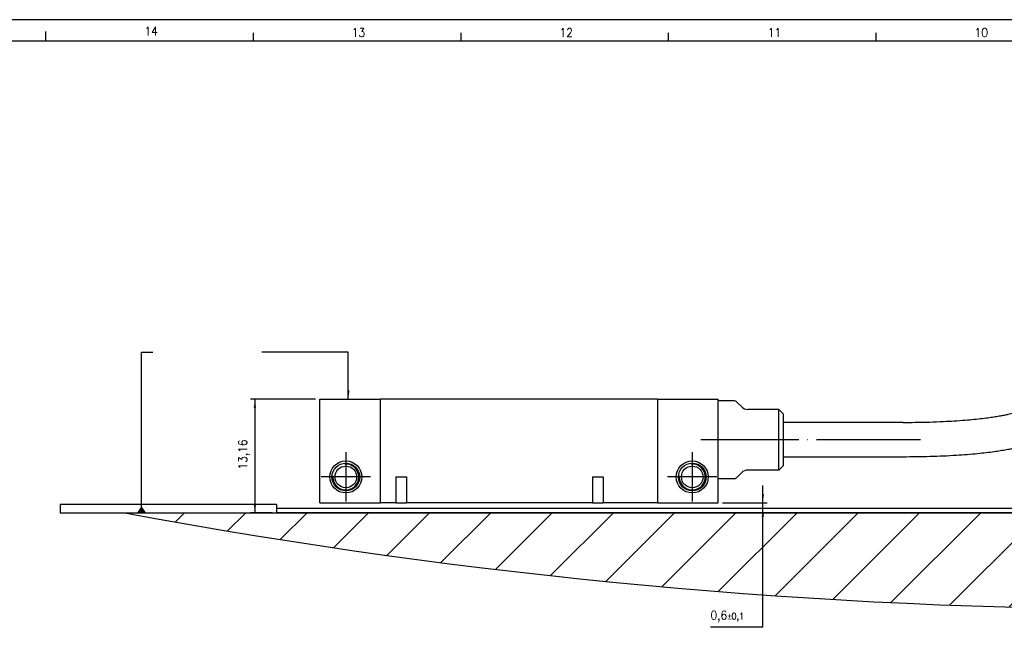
# Model space of a CAD drawing. Header units: millimetres. Extents: x -235 to 1545, y -109 to 485.
# Tile 5 of 17: x -77 to 150, y 344 to 485. Entities that reach past the tile are written whole.
import ezdxf

# ---------------------------------------------------------------- set-up
doc = ezdxf.new("R2010")
doc.units = ezdxf.units.MM
doc.linetypes.add('DOT_CENTER', pattern=[14, 12, -1, 0, -1])
doc.layers.add('1', color=7, linetype='Continuous')
doc.styles.add('CONVERTER_11', font='txt.shx', dxfattribs={"width": 0.9})
doc.dimstyles.new('ME10_DIM_13', dxfattribs={"dimtxt": 1, "dimasz": 1, "dimexe": 0.5, "dimexo": 0.5, "dimgap": 0.5, "dimtad": 1, "dimdsep": 46, "dimtxsty": 'CONVERTER_11', "dimsah": 1, "dimcen": 0.09, "dimclrd": 2, "dimclre": 2, "dimclrt": 2, "dimadec": 0, "dimazin": 0, "dimtfac": 1, "dimtdec": 4, "dimtix": 1, "dimtmove": 0, "dimatfit": 3, "dimfxl": 1, "dimtolj": 1, "dimtzin": 0, "dimarcsym": 0})
doc.dimstyles.new('ME10_DIM_14', dxfattribs={"dimtxt": 1, "dimasz": 1, "dimexe": 0.5, "dimexo": 0.5, "dimgap": 0.5, "dimtad": 1, "dimtih": 1, "dimtoh": 1, "dimdsep": 46, "dimtxsty": 'CONVERTER_11', "dimsah": 1, "dimcen": 0.09, "dimclrd": 2, "dimclre": 2, "dimclrt": 2, "dimadec": 0, "dimazin": 0, "dimtol": 1, "dimtp": 0.1, "dimtm": 0.1, "dimtfac": 0.75, "dimtdec": 0, "dimtix": 1, "dimtmove": 1, "dimatfit": 3, "dimfxl": 1, "dimtolj": 1, "dimtzin": 0, "dimarcsym": 0})
doc.dimstyles.get("Standard").update_dxf_attribs({"dimtxt": 0.18, "dimasz": 0.18, "dimexe": 0.18, "dimexo": 0.0625, "dimgap": 0.09, "dimtad": 0, "dimtih": 1, "dimtoh": 1, "dimdec": 4, "dimzin": 0, "dimdsep": 46, "dimtxsty": 'Standard', "dimcen": 0.09, "dimadec": 0, "dimazin": 0, "dimtfac": 1, "dimtdec": 4, "dimtofl": 0, "dimtmove": 0, "dimatfit": 3, "dimfxl": 1, "dimtolj": 1, "dimtzin": 0, "dimarcsym": 0})

# ---------------------------------------------------------------- blocks, each defined once
blk = doc.blocks.new('FLEJE_REGLA_EXPOSED_ADHESIVADA_670__17', base_point=(-34, 185.42))
at = {"color": 7, "linetype": 'Continuous'}
for p, q in [((-34, 186.42), (-34, 185.42)), ((-9, 186.42), (-34, 186.42)), ((-34, 185.42), (-9, 185.42)), ((-9, 186.42), (-9, 185.98)), ((-9, 185.98), (0.5, 185.98)), ((-9, 185.98), (-9, 185.48)), ((-9, 185.48), (108.93, 185.48)), ((-9, 185.48), (-9, 185.42)), ((108.89, 185.42), (-9, 185.42)), ((0.5, 185.96), (0.5, 185.98)), ((0.5, 185.96), (2.5, 185.96)), ((0.5, 185.94), (0.5, 185.96)), ((2.5, 185.94), (0.5, 185.94)), ((2.5, 185.96), (2.5, 185.94)), ((3, 185.94), (2.5, 185.94)), ((3, 185.98), (4, 185.98)), ((3, 185.94), (3, 185.98)), ((4, 185.94), (4, 185.98)), ((4.5, 185.94), (4, 185.94)), ((4.5, 185.96), (4.5, 185.94)), ((4.5, 185.96), (6.5, 185.96)), ((6.5, 185.94), (4.5, 185.94)), ((6.5, 185.98), (50.5, 185.98)), ((6.5, 185.98), (6.5, 185.96)), ((6.5, 185.96), (6.5, 185.94)), ((50.5, 185.96), (50.5, 185.98)), ((50.5, 185.96), (52.5, 185.96)), ((50.5, 185.94), (50.5, 185.96)), ((52.5, 185.94), (50.5, 185.94)), ((52.5, 185.96), (52.5, 185.94)), ((53, 185.94), (52.5, 185.94)), ((53, 185.98), (53, 185.94)), ((53, 185.98), (54, 185.98)), ((54, 185.94), (54, 185.98)), ((54.5, 185.94), (54, 185.94)), ((54.5, 185.96), (56.5, 185.96)), ((54.5, 185.96), (54.5, 185.94)), ((56.5, 185.94), (54.5, 185.94)), ((56.5, 185.98), (100.5, 185.98)), ((56.5, 185.98), (56.5, 185.96)), ((56.5, 185.96), (56.5, 185.94))]:
    blk.add_line(p, q, dxfattribs=at)
blk = doc.blocks.new('CABEZA_REGLA_EXPOSED__19', base_point=(-4, 186.58))
at = {"color": 7, "linetype": 'Continuous'}
for p, q in [((-4, 186.58), (-4, 198.58)), ((-4, 198.58), (3, 198.58)), ((3, 186.58), (3, 198.58)), ((35, 198.58), (3, 198.58)), ((35, 198.58), (35, 186.58)), ((35, 198.58), (42, 198.58)), ((42, 198.38), (42, 198.58)), ((42, 189.38), (42, 198.38)), ((43.79, 198.38), (42, 198.38)), ((44.71, 197.67), (44.15, 198.23)), ((90.84, 198.5), (97.09, 198.5)), ((97.09, 194.52), (97.09, 198.5)), ((49, 197.38), (45.41, 197.38)), ((49.5, 196.88), (49, 197.38)), ((49, 190.38), (49, 197.38)), ((49.5, 196.88), (49.5, 190.88)), ((63.34, 195.88), (49.5, 195.88)), ((90.84, 194.5), (97.09, 194.5)), ((97.09, 194.5), (97.09, 194.52)), ((63.34, 191.88), (49.5, 191.88)), ((44.71, 190.09), (44.15, 189.53)), ((49, 190.38), (45.41, 190.38)), ((49.5, 190.88), (49, 190.38)), ((4.78, 189.58), (4.78, 186.58)), ((4.78, 189.58), (6.02, 189.58)), ((6.02, 189.58), (6.02, 186.58)), ((27.48, 189.58), (28.72, 189.58)), ((27.48, 189.58), (27.48, 186.58)), ((28.72, 189.58), (28.72, 186.58)), ((43.79, 189.38), (42, 189.38)), ((42, 186.58), (42, 189.38)), ((-4, 186.58), (3, 186.58)), ((4.78, 186.58), (3, 186.58)), ((4.78, 186.58), (6.02, 186.58)), ((27.48, 186.58), (6.02, 186.58)), ((27.48, 186.58), (28.72, 186.58)), ((35, 186.58), (28.72, 186.58)), ((35, 186.58), (42, 186.58))]:
    blk.add_line(p, q, dxfattribs=at)
for centre, radius in [((-1, 189.58), 1.85), ((-1, 189.58), 1.6), ((39, 189.58), 1.85), ((39, 189.58), 1.6), ((-1, 189.58), 1.25), ((39, 189.58), 1.25)]:
    blk.add_circle(centre, radius, dxfattribs=at)
for centre, radius, start, end in [((43.79, 197.88), 0.5, 45, 90), ((45.41, 198.38), 1, 225, 270), ((45.41, 189.38), 1, 90, 135), ((43.79, 189.88), 0.5, 270, 315)]:
    blk.add_arc(centre, radius, start, end, dxfattribs=at)
for points, knots in [([(76.46, 197.09), (76.66, 197.15), (77.11, 197.29), (77.73, 197.44), (78.34, 197.57), (78.94, 197.68), (79.61, 197.79), (80.38, 197.9), (81.25, 198.01), (82.32, 198.13), (83.48, 198.23), (85.3, 198.36), (87.74, 198.47), (89.8, 198.49), (90.84, 198.5)], [0, 0, 0, 0, 0.62921, 1.420102, 1.920735, 2.501937, 3.237484, 3.957403, 4.829088, 5.884032, 7.17488, 8.336975, 11.355926, 14.497743, 14.497743, 14.497743, 14.497743]), ([(63.34, 195.88), (63.81, 195.88), (64.84, 195.89), (66.39, 195.92), (67.89, 195.98), (69.25, 196.06), (70.44, 196.14), (71.53, 196.24), (72.46, 196.34), (73.28, 196.44), (73.97, 196.54), (74.55, 196.64), (75.05, 196.73), (75.54, 196.83), (76, 196.95), (76.33, 197.05), (76.46, 197.09)], [0, 0, 0, 0, 1.413116, 3.102191, 4.651907, 5.906161, 7.186391, 8.221899, 9.202189, 10.000254, 10.67575, 11.293708, 11.77051, 12.197772, 12.794938, 13.210054, 13.210054, 13.210054, 13.210054]), ([(90.84, 194.5), (90.32, 194.5), (89.29, 194.49), (87.82, 194.46), (86.38, 194.4), (85.02, 194.33), (83.75, 194.24), (82.65, 194.14), (81.72, 194.04), (80.91, 193.94), (80.22, 193.84), (79.63, 193.74), (79.14, 193.65), (78.65, 193.55), (78.18, 193.43), (77.86, 193.33), (77.72, 193.29)], [0, 0, 0, 0, 1.560231, 3.102192, 4.400354, 5.906162, 7.186391, 8.221899, 9.20219, 10.000254, 10.67575, 11.293709, 11.77051, 12.197773, 12.780892, 13.210055, 13.210055, 13.210055, 13.210055]), ([(77.72, 193.29), (77.52, 193.23), (77.07, 193.09), (76.45, 192.94), (75.84, 192.81), (75.24, 192.7), (74.57, 192.59), (73.78, 192.47), (72.91, 192.36), (71.87, 192.25), (70.73, 192.15), (68.91, 192.02), (66.44, 191.91), (64.39, 191.89), (63.34, 191.88)], [0, 0, 0, 0, 0.62921, 1.420102, 1.920735, 2.501937, 3.237484, 3.957403, 4.896846, 5.884032, 7.083791, 8.336976, 11.355927, 14.497744, 14.497744, 14.497744, 14.497744])]:
    blk.add_open_spline(points, degree=3, knots=knots, dxfattribs=at)
at = {"layer": '1', "color": 2, "linetype": 'DOT_CENTER'}
for p, q in [((88.84, 196.5), (99.09, 196.5)), ((45.79, 193.88), (40, 193.88)), ((46.71, 193.88), (42.15, 193.88)), ((65.34, 193.88), (43.41, 193.88)), ((-1, 192.43), (-1, 186.73)), ((39, 192.43), (39, 186.73)), ((1.85, 189.58), (-3.85, 189.58)), ((41.85, 189.58), (36.15, 189.58))]:
    blk.add_line(p, q, dxfattribs=at)
at = {"layer": '1', "color": 30, "linetype": 'Continuous'}
for centre in [(-1, 189.58), (39, 189.58)]:
    blk.add_arc(centre, 1.5, 175, 95, dxfattribs=at)
blk = doc.blocks.new('REGLA_EXPOSED_ADHESIVADA__20', base_point=(-34, 185.42))
for name, p in [('CABEZA_REGLA_EXPOSED__19', (-4, 186.58)), ('FLEJE_REGLA_EXPOSED_ADHESIVADA_670__17', (-34, 185.42))]:
    blk.add_blockref(name, p)
blk = doc.blocks.new('EXA_670__21', base_point=(-34, 185.42))
blk.add_blockref('REGLA_EXPOSED_ADHESIVADA__20', (-34, 185.42))
blk = doc.blocks.new('*D52')
at = {"layer": '1', "color": 2, "linetype": 'Continuous'}
for p, q in [((-4.5, 198.58), (-12, 198.58)), ((-11.5, 198.58), (-11.5, 185.42)), ((-9.5, 185.42), (-12, 185.42))]:
    blk.add_line(p, q, dxfattribs=at)
at = {"layer": '1', "color": 2}
for points in [[(-11.37, 197.58), (-11.63, 197.58), (-11.5, 198.58)], [(-11.63, 186.42), (-11.37, 186.42), (-11.5, 185.42)]]:
    blk.add_solid(points, dxfattribs=at)
at = {"layer": '1', "color": 2, "insert": (-12.1, 190.44), "char_height": 1, "attachment_point": 7, "rotation": 90, "line_spacing_factor": 0.60024, "style": 'CONVERTER_11'}
blk.add_mtext('13,16', dxfattribs=at)
blk = doc.blocks.new('*D53')
at = {"layer": '1', "color": 2, "linetype": 'Continuous'}
for p, q in [((47.15, 172.22), (47.15, 188.58)), ((42.5, 186.58), (47.65, 186.58)), ((1, 185.98), (47.65, 185.98)), ((47.15, 172.22), (41.11, 172.22))]:
    blk.add_line(p, q, dxfattribs=at)
at = {"layer": '1', "color": 2}
for points in [[(47.02, 187.58), (47.28, 187.58), (47.15, 186.58)], [(47.28, 184.98), (47.02, 184.98), (47.15, 185.98)]]:
    blk.add_solid(points, dxfattribs=at)
at = {"layer": '1', "color": 2, "insert": (41.11, 172.82), "char_height": 1, "attachment_point": 7, "rotation": 0.0001, "line_spacing_factor": 0.60024, "style": 'CONVERTER_11'}
blk.add_mtext('\\C2;0,6\\C2;\\H0.75;{\\Fgdt;`}0,1', dxfattribs=at)
blk = doc.blocks.new('Marco_a1', base_point=(184.81, 187.78))
at = {"layer": '1', "color": 2, "linetype": 'Continuous'}
for p, q in [((604.81, 484.78), (-235.19, 484.78)), ((-71.36, 482.06), (-71.36, 480.06)), ((-23.42, 481.78), (-23.42, 479.78)), ((24.52, 481.78), (24.52, 479.78)), ((72.46, 481.78), (72.46, 479.78)), ((120.4, 481.78), (120.4, 479.78))]:
    blk.add_line(p, q, dxfattribs=at)
at = {"layer": '1', "color": 7, "linetype": 'Continuous'}
blk.add_line((599.81, 479.78), (-215.19, 479.78), dxfattribs=at)
at = {"layer": '1', "color": 2, "char_height": 2, "attachment_point": 4, "line_spacing_factor": 1.20048, "style": 'CONVERTER_11'}
for s, insert in [('14', (-48.52, 482.14)), ('13', (-0.6, 481.8)), ('12', (47.35, 481.8)), ('11', (95.45, 481.8)), ('10', (143.2, 481.8))]:
    blk.add_mtext(s, dxfattribs=dict(at, insert=insert))
blk = doc.blocks.new('Top', base_point=(184.81, 187.78))
blk.add_blockref('Marco_a1', (184.81, 187.78))
blk = doc.blocks.new('_dummy_frame__38', base_point=(-235.19, -174.57))
blk.add_blockref('Top', (184.81, 187.78))
blk = doc.blocks.new('_dummy_frame__39', base_point=(-346.5, -309.51))
at = {"layer": '1'}
blk.add_blockref('_dummy_frame__38', (-235.19, -174.57), dxfattribs=at)
blk = doc.blocks.new('Inferior1', base_point=(54, 192))
at = {"layer": '1', "linetype": 'Continuous'}
h = blk.add_hatch(dxfattribs=at)
h.set_pattern_fill('_USER', color=3, scale=5, angle=45, pattern_type=0)
h.set_pattern_definition([(45, (0, 0), (-3.53553, 3.53553), [])])
edge = h.paths.add_edge_path()
edge.add_line((-26.5, 185.45), (214.5, 185.45))
edge.add_arc((94, 830.571), 656.279, 259.419838, 280.580162, ccw=False)
at = {"layer": '1', "color": 7, "linetype": 'Continuous'}
blk.add_line((-26.5, 185.45), (214.5, 185.45), dxfattribs=at)
blk.add_arc((94, 830.571), 656.279, 259.419838, 280.580162, dxfattribs=at)
at = {"layer": '1', "color": 2}
for points in [[(-0.845, 199.58), (-0.582, 199.58), (-0.713, 198.58)], [(-24.588, 186.2), (-25.118, 185.45), (-24.057, 185.45)]]:
    blk.add_solid(points, dxfattribs=at)
blk.add_blockref('EXA_670__21', (-34, 185.42))
at = {"layer": '1'}
dim = blk.add_linear_dim(base=(-11.5, 198.58), p1=(-9, 185.42), p2=(-4, 198.58), angle=90, dimstyle='ME10_DIM_13', dxfattribs=at)
dim.commit()
dim.dimension.update_dxf_attribs({"geometry": '*D52', "text_midpoint": (-12.55, 191.97), "text_rotation": 90})
dim = blk.add_linear_dim(base=(47.147, 185.98), p1=(42, 186.58), p2=(0.5, 185.98), angle=90, dimstyle='ME10_DIM_14', dxfattribs=at)
dim.commit()
dim.dimension.update_dxf_attribs({"geometry": '*D53', "text_midpoint": (43.129, 173.268), "dimtype": 160, "text_rotation": 0.00014})
at = {"layer": '1', "color": 2, "linetype": 'Continuous', "has_arrowhead": 0}
for points in [[(-24.588, 185.45), (-24.588, 204.007), (-23.269, 204.007)], [(-0.713, 198.58), (-0.713, 204.007), (-10.713, 204.007)]]:
    blk.add_leader(points, dimstyle='Standard', dxfattribs=at)

msp = doc.modelspace()

# ---------------------------------------------------------------- block references
at = {"xscale": 2, "yscale": 2, "zscale": 2}
msp.add_blockref('Inferior1', (108, 384), dxfattribs=at)
at = {"layer": '1'}
msp.add_blockref('_dummy_frame__39', (-346.5, -309.51), dxfattribs=at)

doc.saveas('drawing.dxf')
